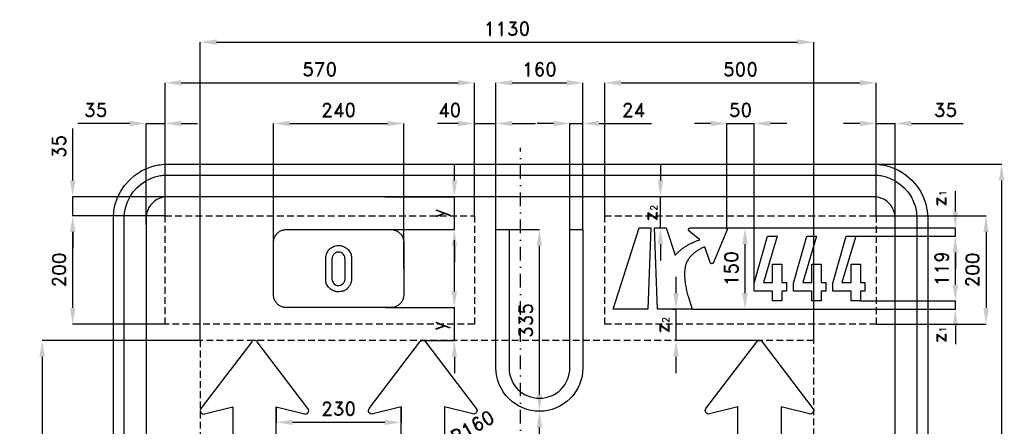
# Model space of a CAD drawing. Header units: millimetres. Extents: x -923 to 891, y -905 to 1016.
# Tile 3 of 3: x -923 to 891, y 267 to 1016. Entities that reach past the tile are written whole.
import ezdxf

# ---------------------------------------------------------------- set-up
doc = ezdxf.new("R2010")
doc.units = ezdxf.units.MM
doc.header["$LTSCALE"] = 5
doc.linetypes.add('ČERCHOVANÁX2', pattern=[2, 1, -0.5, 0, -0.5])
doc.linetypes.add('ČÁRKOVANÁX2', pattern=[1.5, 1, -0.5])
doc.layers.add('Kóty', color=2, linetype='Continuous')
doc.layers.add('Značka', color=7, linetype='Continuous')
doc.styles.get("Standard").update_dxf_attribs({"font": 'romand.shx', "height": 25})
doc.dimstyles.get("Standard").update_dxf_attribs({"dimtxt": 25, "dimasz": 30, "dimexe": 0.18, "dimexo": 0.0625, "dimgap": 12.5, "dimtad": 1, "dimdec": 0, "dimzin": 0, "dimdsep": 46, "dimtxsty": 'Standard', "dimcen": 0.09, "dimadec": 0, "dimazin": 0, "dimtfac": 1, "dimtdec": 0, "dimtofl": 0, "dimtmove": 0, "dimatfit": 3, "dimfxl": 1, "dimtolj": 1, "dimtzin": 0, "dimarcsym": 0})

# ---------------------------------------------------------------- blocks, each defined once
blk = doc.blocks.new('*D6')
at = {"layer": 'Defpoints', "color": 0, "transparency": 16777216}
for p in [(-450.2, 302.4), (-220.2, 302.4), (-220.2, 274.1)]:
    blk.add_point(p, dxfattribs=at)
at = {"layer": 'Kóty', "color": 0, "lineweight": -2, "transparency": 16777216}
for p, q in [((-450.2, 302.3), (-450.2, 273.9)), ((-220.2, 302.3), (-220.2, 273.9)), ((-420.2, 274.1), (-250.2, 274.1))]:
    blk.add_line(p, q, dxfattribs=at)
at = {"layer": 'Kóty', "color": 0, "transparency": 16777216}
for points in [[(-420.2, 279.1), (-420.2, 269.1), (-450.2, 274.1)], [(-250.2, 279.1), (-250.2, 269.1), (-220.2, 274.1)]]:
    blk.add_solid(points, dxfattribs=at)
at = {"layer": 'Kóty', "color": 0, "transparency": 16777216, "insert": (-335.2, 299.1), "char_height": 25, "attachment_point": 5}
blk.add_mtext('\\A1;230', dxfattribs=at)
blk = doc.blocks.new('*D16')
at = {"layer": 'Defpoints', "color": 0, "transparency": 16777216}
for p in [(-690, 825), (-655, 655), (-690, 638.1)]:
    blk.add_point(p, dxfattribs=at)
at = {"layer": 'Kóty', "color": 0, "lineweight": -2, "transparency": 16777216}
for p, q in [((-720, 825), (-815.5, 825)), ((-690, 638.2), (-690, 825.2)), ((-655, 655.1), (-655, 825.2)), ((-625, 825), (-595, 825))]:
    blk.add_line(p, q, dxfattribs=at)
at = {"layer": 'Kóty', "color": 0, "transparency": 16777216}
for points in [[(-720, 830), (-720, 820), (-690, 825)], [(-625, 830), (-625, 820), (-655, 825)]]:
    blk.add_solid(points, dxfattribs=at)
at = {"layer": 'Kóty', "color": 0, "transparency": 16777216, "insert": (-782.7, 850), "char_height": 25, "attachment_point": 5}
blk.add_mtext('\\A1;35', dxfattribs=at)
blk = doc.blocks.new('*D17')
at = {"layer": 'Defpoints', "color": 0, "transparency": 16777216}
for p in [(-85, 900), (-655, 655.0625), (-85, 655.0625)]:
    blk.add_point(p, dxfattribs=at)
at = {"layer": 'Kóty', "color": 0, "lineweight": -2, "transparency": 16777216}
for p, q in [((-655, 655.125), (-655, 900.18)), ((-625, 900), (-115, 900)), ((-85, 655.125), (-85, 900.18))]:
    blk.add_line(p, q, dxfattribs=at)
at = {"layer": 'Kóty', "color": 0, "transparency": 16777216}
for points in [[(-625, 905), (-625, 895), (-655, 900)], [(-115, 905), (-115, 895), (-85, 900)]]:
    blk.add_solid(points, dxfattribs=at)
at = {"layer": 'Kóty', "color": 0, "transparency": 16777216, "insert": (-370, 925), "char_height": 25, "attachment_point": 5}
blk.add_mtext('\\A1;570', dxfattribs=at)
blk = doc.blocks.new('*D18')
at = {"layer": 'Defpoints', "color": 0, "transparency": 16777216}
for p in [(-215.2, 825), (-455.2, 557.5), (-215.2, 557.5)]:
    blk.add_point(p, dxfattribs=at)
at = {"layer": 'Kóty', "color": 0, "lineweight": -2, "transparency": 16777216}
for p, q in [((-455.2, 557.6), (-455.2, 825.2)), ((-425.2, 825), (-245.2, 825)), ((-215.2, 557.6), (-215.2, 825.2))]:
    blk.add_line(p, q, dxfattribs=at)
at = {"layer": 'Kóty', "color": 0, "transparency": 16777216}
for points in [[(-425.2, 830), (-425.2, 820), (-455.2, 825)], [(-245.2, 830), (-245.2, 820), (-215.2, 825)]]:
    blk.add_solid(points, dxfattribs=at)
at = {"layer": 'Kóty', "color": 0, "transparency": 16777216, "insert": (-335.2, 850), "char_height": 25, "attachment_point": 5}
blk.add_mtext('\\A1;240', dxfattribs=at)
blk = doc.blocks.new('*D19')
at = {"layer": 'Defpoints', "color": 0, "transparency": 16777216}
for p in [(690, 825), (655, 655), (690, 637.8)]:
    blk.add_point(p, dxfattribs=at)
at = {"layer": 'Kóty', "color": 0, "lineweight": -2, "transparency": 16777216}
for p, q in [((625, 825), (595, 825)), ((655, 655.1), (655, 825.2)), ((690, 637.8), (690, 825.2)), ((720, 825), (815.5, 825))]:
    blk.add_line(p, q, dxfattribs=at)
at = {"layer": 'Kóty', "color": 0, "transparency": 16777216}
for points in [[(625, 830), (625, 820), (655, 825)], [(720, 830), (720, 820), (690, 825)]]:
    blk.add_solid(points, dxfattribs=at)
at = {"layer": 'Kóty', "color": 0, "transparency": 16777216, "insert": (782.7, 850), "char_height": 25, "attachment_point": 5}
blk.add_mtext('\\A1;35', dxfattribs=at)
blk = doc.blocks.new('*D20')
at = {"layer": 'Defpoints', "color": 0, "transparency": 16777216}
for p in [(655, 900), (155, 655), (655, 655)]:
    blk.add_point(p, dxfattribs=at)
at = {"layer": 'Kóty', "color": 0, "lineweight": -2, "transparency": 16777216}
for p, q in [((155, 655.0625), (155, 900.18)), ((185, 900), (625, 900)), ((655, 655.0625), (655, 900.18))]:
    blk.add_line(p, q, dxfattribs=at)
at = {"layer": 'Kóty', "color": 0, "transparency": 16777216}
for points in [[(185, 905), (185, 895), (155, 900)], [(625, 905), (625, 895), (655, 900)]]:
    blk.add_solid(points, dxfattribs=at)
at = {"layer": 'Kóty', "color": 0, "transparency": 16777216, "insert": (405, 925), "char_height": 25, "attachment_point": 5}
blk.add_mtext('\\A1;500', dxfattribs=at)
blk = doc.blocks.new('*D21')
at = {"layer": 'Defpoints', "color": 0, "transparency": 16777216}
for p in [(617.3, 617), (800.8, 617), (626, 498)]:
    blk.add_point(p, dxfattribs=at)
at = {"layer": 'Kóty', "color": 0, "lineweight": -2, "transparency": 16777216}
for p, q in [((617.4, 617), (801, 617)), ((800.8, 528), (800.8, 587)), ((626, 498), (801, 498))]:
    blk.add_line(p, q, dxfattribs=at)
at = {"layer": 'Kóty', "color": 0, "transparency": 16777216}
for points in [[(795.8, 587), (805.8, 587), (800.8, 617)], [(795.8, 528), (805.8, 528), (800.8, 498)]]:
    blk.add_solid(points, dxfattribs=at)
at = {"layer": 'Kóty', "color": 0, "transparency": 16777216, "insert": (775.8, 557.5), "char_height": 25, "attachment_point": 5, "rotation": 90}
blk.add_mtext('\\A1;119', dxfattribs=at)
blk = doc.blocks.new('*D22')
at = {"layer": 'Defpoints', "color": 0, "transparency": 16777216}
for p in [(655, 655), (655, 455), (857.4, 455)]:
    blk.add_point(p, dxfattribs=at)
at = {"layer": 'Kóty', "color": 0, "lineweight": -2, "transparency": 16777216}
for p, q in [((655.1, 655), (857.6, 655)), ((857.4, 625), (857.4, 485)), ((655.1, 455), (857.6, 455))]:
    blk.add_line(p, q, dxfattribs=at)
at = {"layer": 'Kóty', "color": 0, "transparency": 16777216}
for points in [[(852.4, 625), (862.4, 625), (857.4, 655)], [(852.4, 485), (862.4, 485), (857.4, 455)]]:
    blk.add_solid(points, dxfattribs=at)
at = {"layer": 'Kóty', "color": 0, "transparency": 16777216, "insert": (832.4, 555), "char_height": 25, "attachment_point": 5, "rotation": 90}
blk.add_mtext('\\A1;200', dxfattribs=at)
blk = doc.blocks.new('*D24')
at = {"layer": 'Defpoints', "color": 0, "transparency": 16777216}
for p in [(-825, 690), (-637, 690), (-655, 655)]:
    blk.add_point(p, dxfattribs=at)
at = {"layer": 'Kóty', "color": 0, "lineweight": -2, "transparency": 16777216}
for p, q in [((-825, 720), (-825, 815.5)), ((-637.1, 690), (-825.2, 690)), ((-655.1, 655), (-825.2, 655)), ((-825, 625), (-825, 595))]:
    blk.add_line(p, q, dxfattribs=at)
at = {"layer": 'Kóty', "color": 0, "transparency": 16777216}
for points in [[(-830, 720), (-820, 720), (-825, 690)], [(-830, 625), (-820, 625), (-825, 655)]]:
    blk.add_solid(points, dxfattribs=at)
at = {"layer": 'Kóty', "color": 0, "transparency": 16777216, "insert": (-850, 782.7), "char_height": 25, "attachment_point": 5, "rotation": 90}
blk.add_mtext('\\A1;35', dxfattribs=at)
blk = doc.blocks.new('*D25')
at = {"layer": 'Defpoints', "color": 0, "transparency": 16777216}
for p in [(-825, 655), (-655, 655), (-655, 455)]:
    blk.add_point(p, dxfattribs=at)
at = {"layer": 'Kóty', "color": 0, "lineweight": -2, "transparency": 16777216}
for p, q in [((-655.0625, 655), (-825.18, 655)), ((-825, 485), (-825, 625)), ((-655.0625, 455), (-825.18, 455))]:
    blk.add_line(p, q, dxfattribs=at)
at = {"layer": 'Kóty', "color": 0, "transparency": 16777216}
for points in [[(-830, 625), (-820, 625), (-825, 655)], [(-830, 485), (-820, 485), (-825, 455)]]:
    blk.add_solid(points, dxfattribs=at)
at = {"layer": 'Kóty', "color": 0, "transparency": 16777216, "insert": (-850, 555), "char_height": 25, "attachment_point": 5, "rotation": 90}
blk.add_mtext('\\A1;200', dxfattribs=at)
blk = doc.blocks.new('*D26')
at = {"layer": 'Defpoints', "color": 0, "transparency": 16777216}
for p in [(-590.1, 425), (-881.3, -425), (-590.1, -425)]:
    blk.add_point(p, dxfattribs=at)
at = {"layer": 'Kóty', "color": 0, "lineweight": -2, "transparency": 16777216}
for p, q in [((-590.1, 425), (-881.4, 425)), ((-881.3, 395), (-881.3, -395)), ((-590.1, -425), (-881.4, -425))]:
    blk.add_line(p, q, dxfattribs=at)
at = {"layer": 'Kóty', "color": 0, "transparency": 16777216}
for points in [[(-886.3, 395), (-876.3, 395), (-881.3, 425)], [(-886.3, -395), (-876.3, -395), (-881.3, -425)]]:
    blk.add_solid(points, dxfattribs=at)
at = {"layer": 'Kóty', "color": 0, "transparency": 16777216, "insert": (-906.3, 0), "char_height": 25, "attachment_point": 5, "rotation": 90}
blk.add_mtext('\\A1;850', dxfattribs=at)
blk = doc.blocks.new('*D31')
at = {"layer": 'Defpoints', "color": 0, "transparency": 16777216}
for p in [(-21.3, 629.5), (34.7, 629.5), (34.7, 294.5)]:
    blk.add_point(p, dxfattribs=at)
at = {"layer": 'Kóty', "color": 0, "lineweight": -2, "transparency": 16777216}
for p, q in [((-21.2, 629.5), (34.9, 629.5)), ((34.7, 324.5), (34.7, 599.5)), ((34.7, 294.5), (34.5, 294.5))]:
    blk.add_line(p, q, dxfattribs=at)
at = {"layer": 'Kóty', "color": 0, "transparency": 16777216}
for points in [[(29.7, 599.5), (39.7, 599.5), (34.7, 629.5)], [(29.7, 324.5), (39.7, 324.5), (34.7, 294.5)]]:
    blk.add_solid(points, dxfattribs=at)
at = {"layer": 'Kóty', "color": 0, "transparency": 16777216, "insert": (9.7, 462), "char_height": 25, "attachment_point": 5, "rotation": 90}
blk.add_mtext('\\A1;335', dxfattribs=at)
blk = doc.blocks.new('*D32')
at = {"layer": 'Defpoints', "color": 0, "transparency": 16777216}
for p in [(114.7, 900), (-45.3, 629.5), (114.7, 629.5)]:
    blk.add_point(p, dxfattribs=at)
at = {"layer": 'Kóty', "color": 0, "lineweight": -2, "transparency": 16777216}
for p, q in [((-45.3, 629.6), (-45.3, 900.2)), ((-15.3, 900), (84.7, 900)), ((114.7, 629.6), (114.7, 900.2))]:
    blk.add_line(p, q, dxfattribs=at)
at = {"layer": 'Kóty', "color": 0, "transparency": 16777216}
for points in [[(-15.3, 905), (-15.3, 895), (-45.3, 900)], [(84.7, 905), (84.7, 895), (114.7, 900)]]:
    blk.add_solid(points, dxfattribs=at)
at = {"layer": 'Kóty', "color": 0, "transparency": 16777216, "insert": (34.7, 925), "char_height": 25, "attachment_point": 5}
blk.add_mtext('\\A1;160', dxfattribs=at)
blk = doc.blocks.new('*D33')
at = {"layer": 'Defpoints', "color": 0, "transparency": 16777216}
for p in [(114.7, 825), (90.7, 629.5), (114.7, 629.5)]:
    blk.add_point(p, dxfattribs=at)
at = {"layer": 'Kóty', "color": 0, "lineweight": -2, "transparency": 16777216}
for p, q in [((60.7, 825), (30.7, 825)), ((90.7, 629.6), (90.7, 825.2)), ((114.7, 629.6), (114.7, 825.2)), ((144.7, 825), (241.4, 825))]:
    blk.add_line(p, q, dxfattribs=at)
at = {"layer": 'Kóty', "color": 0, "transparency": 16777216}
for points in [[(60.7, 830), (60.7, 820), (90.7, 825)], [(144.7, 830), (144.7, 820), (114.7, 825)]]:
    blk.add_solid(points, dxfattribs=at)
at = {"layer": 'Kóty', "color": 0, "transparency": 16777216, "insert": (208, 850), "char_height": 25, "attachment_point": 5}
blk.add_mtext('\\A1;24', dxfattribs=at)
blk = doc.blocks.new('*D35')
at = {"layer": 'Defpoints', "color": 0, "transparency": 16777216}
for p in [(603, 750), (603, -750), (886, -750)]:
    blk.add_point(p, dxfattribs=at)
at = {"layer": 'Kóty', "color": 0, "lineweight": -2, "transparency": 16777216}
for p, q in [((603, 750), (886.2, 750)), ((886, 720), (886, -720)), ((603, -750), (886.2, -750))]:
    blk.add_line(p, q, dxfattribs=at)
at = {"layer": 'Kóty', "color": 0, "transparency": 16777216}
for points in [[(881, 720), (891, 720), (886, 750)], [(881, -720), (891, -720), (886, -750)]]:
    blk.add_solid(points, dxfattribs=at)
at = {"layer": 'Kóty', "color": 0, "transparency": 16777216, "insert": (861, 0), "char_height": 25, "attachment_point": 5, "rotation": 90}
blk.add_mtext('\\A1;1500', dxfattribs=at)
blk = doc.blocks.new('*D38')
at = {"layer": 'Defpoints', "color": 0, "transparency": 16777216}
for p in [(540, 975), (-590.1, 425), (540, 425)]:
    blk.add_point(p, dxfattribs=at)
at = {"layer": 'Kóty', "color": 0, "lineweight": -2, "transparency": 16777216}
for p, q in [((-590.1, 425.1), (-590.1, 975.2)), ((-560.1, 975), (510, 975)), ((540, 425.1), (540, 975.2))]:
    blk.add_line(p, q, dxfattribs=at)
at = {"layer": 'Kóty', "color": 0, "transparency": 16777216}
for points in [[(-560.1, 980), (-560.1, 970), (-590.1, 975)], [(510, 980), (510, 970), (540, 975)]]:
    blk.add_solid(points, dxfattribs=at)
at = {"layer": 'Kóty', "color": 0, "transparency": 16777216, "insert": (-25.1, 1000), "char_height": 25, "attachment_point": 5}
blk.add_mtext('\\A1;1130', dxfattribs=at)
blk = doc.blocks.new('*D39')
at = {"layer": 'Defpoints', "color": 0, "transparency": 16777216}
for p in [(369.2, 632.5), (413.4, 632.5), (316.3, 482.5)]:
    blk.add_point(p, dxfattribs=at)
at = {"layer": 'Kóty', "color": 0, "lineweight": -2, "transparency": 16777216}
for p, q in [((369.3, 632.5), (413.6, 632.5)), ((413.4, 512.5), (413.4, 602.5)), ((316.4, 482.5), (413.6, 482.5))]:
    blk.add_line(p, q, dxfattribs=at)
at = {"layer": 'Kóty', "color": 0, "transparency": 16777216}
for points in [[(408.4, 602.5), (418.4, 602.5), (413.4, 632.5)], [(408.4, 512.5), (418.4, 512.5), (413.4, 482.5)]]:
    blk.add_solid(points, dxfattribs=at)
at = {"layer": 'Kóty', "color": 0, "transparency": 16777216, "insert": (388.4, 557.5), "char_height": 25, "attachment_point": 5, "rotation": 90}
blk.add_mtext('\\A1;150', dxfattribs=at)
blk = doc.blocks.new('*D40')
at = {"layer": 'Defpoints', "color": 0, "transparency": 16777216}
for p in [(34.7, 374.5), (34.7, 294.5)]:
    blk.add_point(p, dxfattribs=at)
at = {"layer": 'Kóty', "color": 0, "lineweight": -2, "transparency": 16777216}
for p, q in [((34.6, 374.5), (34.8, 374.5)), ((34.7, 374.4), (34.7, 374.6)), ((34.7, 146.4), (34.7, 264.5))]:
    blk.add_line(p, q, dxfattribs=at)
at = {"layer": 'Kóty', "color": 0, "transparency": 16777216}
blk.add_solid([(29.7, 264.5), (39.7, 264.5), (34.7, 294.5)], dxfattribs=at)
at = {"layer": 'Kóty', "color": 0, "transparency": 16777216, "insert": (9.7, 190.5), "char_height": 25, "attachment_point": 5, "rotation": 90}
blk.add_mtext('\\A1;R80', dxfattribs=at)

msp = doc.modelspace()

# ---------------------------------------------------------------- linework, layer by layer
at = {"layer": 'Kóty'}
for p, q in [((-115, 825), (-153.2, 825)), ((-85, 655.2), (-85, 825.2)), ((-45.3, 629.6), (-45.3, 825.2)), ((-15.3, 825), (27.4, 825)), ((350.1, 825), (320.1, 825)), ((380.1, 630.3), (380.1, 825.2)), ((430.3, 518.5), (430.3, 825.2)), ((490.3, 825), (460.3, 825)), ((-122, 720), (-122, 750)), ((257.6, 750), (257.6, 720)), ((-249.8, 690), (-121.8, 690)), ((257.6, 690), (257.7, 690)), ((800.8, 662.5), (800.8, 700.4)), ((-249.8, 629.5), (-121.8, 629.5)), ((257.6, 632.5), (257.7, 632.5)), ((403.7, 632.5), (801, 632.5)), ((617.4, 617), (801, 617)), ((-122, 515.5), (-122, 609.8)), ((-122, 599.5), (-122, 569.5)), ((257.6, 602.5), (257.6, 572.5)), ((800.8, 587), (800.8, 557)), ((800.8, 528), (800.8, 558)), ((286.4, 512.5), (286.4, 542.5)), ((626.1, 498), (801, 498)), ((-248.5, 485.5), (-121.8, 485.5)), ((279.9, 482.5), (286.6, 482.5)), ((316.4, 482.5), (801, 482.5)), ((800.8, 452.5), (800.8, 418.1)), ((-180.2, 425), (-121.8, 425)), ((439.9, 425), (286.2, 425)), ((-122, 395), (-122, 365)), ((286.4, 365), (286.4, 395))]:
    msp.add_line(p, q, dxfattribs=at)
for points in [[(-690, 825), (-655, 825)], [(-85, 825), (-45.3, 825)], [(90.7, 825), (114.7, 825)], [(380.1, 825), (430.3, 825)], [(655, 825), (690, 825)], [(-825, 655), (-825, 690)], [(-122, 629.5), (-122, 690)], [(257.6, 632.5), (257.6, 690)], [(800.8, 617), (800.8, 632.5)], [(800.8, 482.5), (800.8, 498)], [(-122, 425), (-122, 485.5)], [(286.4, 425), (286.4, 482.5)]]:
    msp.add_lwpolyline(points, dxfattribs=at)
for points in [[(-115, 830), (-115, 820), (-85, 825)], [(-15.3, 830), (-15.3, 820), (-45.3, 825)], [(350.1, 830), (350.1, 820), (380.1, 825)], [(460.3, 830), (460.3, 820), (430.3, 825)], [(-127, 720), (-117, 720), (-122, 690)], [(252.6, 720), (262.6, 720), (257.6, 690)], [(795.8, 662.5), (805.8, 662.5), (800.8, 632.5)], [(-127, 599.5), (-117, 599.5), (-122, 629.5)], [(252.6, 602.5), (262.6, 602.5), (257.6, 632.5)], [(795.8, 587), (805.8, 587), (800.8, 617)], [(795.8, 528), (805.8, 528), (800.8, 498)], [(-127, 515.5), (-117, 515.5), (-122, 485.5)], [(281.4, 512.5), (291.4, 512.5), (286.4, 482.5)], [(795.8, 452.5), (805.8, 452.5), (800.8, 482.5)], [(-127, 395), (-117, 395), (-122, 425)], [(281.4, 395), (291.4, 395), (286.4, 425)]]:
    msp.add_solid(points, dxfattribs=at)
at = {"layer": 'Značka', "color": 6, "linetype": 'ČERCHOVANÁX2', "ltscale": 5}
msp.add_lwpolyline([(0, -780), (0, 780)], dxfattribs=at)
at = {"layer": 'Značka', "color": 5}
for points in [[(-750, -650), (-750, 650), (-750, 650.4), (-750, 650.8), (-749.1, 663.7), (-746.5, 676.4), (-742.3, 688.7), (-736.5, 700.2), (-729.3, 711), (-720.7, 720.7), (-711, 729.3), (-700.2, 736.5, -0.034051), (-688.6, 742.3, -0.03338), (-676.4, 746.5, -0.034137), (-663.7, 749.1, -0.036748), (-650.8, 750), (-650.4, 750), (-650, 750), (650, 750), (650.4, 750), (650.8, 750, -0.032178), (663.7, 749.1, -0.035432), (676.4, 746.5, -0.036261), (688.7, 742.3, -0.034399), (700.2, 736.5), (711, 729.3), (720.7, 720.7), (729.3, 711), (736.5, 700.2), (742.3, 688.7), (746.5, 676.4), (749.1, 663.7), (750, 650.8), (750, 650.4), (750, 650), (750, -650)], [(-730, -650), (-730, 650), (-730, 650.3), (-730, 650.6), (-729.3, 661), (-727.2, 671.1), (-723.9, 680.9), (-719.2, 690.2), (-713.4, 698.8), (-706.6, 706.6), (-698.8, 713.4), (-690.2, 719.2), (-680.9, 723.8, -0.033397), (-671.1, 727.2, -0.034162), (-661, 729.3, -0.036746), (-650.6, 730), (-650.3, 730), (-650, 730), (650, 730), (650.3, 730), (650.6, 730, -0.032185), (661, 729.3, -0.035458), (671.1, 727.2, -0.036271), (680.9, 723.8), (690.2, 719.2), (698.8, 713.4), (706.6, 706.6), (713.4, 698.8), (719.2, 690.2), (723.8, 680.9), (727.2, 671.1), (729.3, 661), (730, 650.6), (730, 650.3), (730, 650), (730, -650)], [(690, -650), (690, 650), (690, 650.2), (690, 650.3), (689.6, 655.5), (688.6, 660.5), (686.9, 665.5), (684.6, 670.1), (681.7, 674.4), (678.3, 678.3), (674.4, 681.7), (670.1, 684.6), (665.5, 686.9), (660.6, 688.6), (655.5, 689.7, 0.036731), (650.3, 690), (650.2, 690), (650, 690), (-650, 690), (-650.2, 690), (-650.3, 690, 0.032172), (-655.5, 689.6, 0.035404), (-660.5, 688.6), (-665.5, 686.9), (-670.1, 684.6), (-674.4, 681.7), (-678.3, 678.3), (-681.7, 674.4), (-684.6, 670.1), (-686.9, 665.5), (-688.6, 660.5), (-689.6, 655.5), (-690, 650.3), (-690, 650.2), (-690, 650), (-690, -650)], [(-431.2, 485.5), (-431.3, 485.5), (-431.4, 485.5, -0.03218), (-434.5, 485.7, -0.035443), (-437.5, 486.4, -0.036267), (-440.4, 487.3, -0.034421), (-443.2, 488.7, -0.033721), (-445.8, 490.5, -0.034085), (-448.1, 492.5, -0.034209), (-450.2, 494.9, -0.034229), (-451.9, 497.4, -0.034044), (-453.3, 500.2, -0.033412), (-454.3, 503.2, -0.034127), (-455, 506.2, -0.036745), (-455.2, 509.3), (-455.2, 509.4), (-455.2, 509.5), (-455.2, 605.5), (-455.2, 605.6), (-455.2, 605.7, -0.03218), (-455, 608.8, -0.035443), (-454.3, 611.8, -0.036267), (-453.3, 614.8, -0.034421), (-451.9, 617.6, -0.033721), (-450.2, 620.1, -0.034085), (-448.1, 622.5, -0.034209), (-445.8, 624.5, -0.034229), (-443.2, 626.3, -0.034044), (-440.4, 627.6, -0.033412), (-437.5, 628.6, -0.034127), (-434.5, 629.3, -0.036745), (-431.4, 629.5), (-431.3, 629.5), (-431.2, 629.5), (-239.2, 629.5), (-239.1, 629.5), (-239, 629.5, -0.03218), (-235.9, 629.3, -0.035443), (-232.8, 628.6, -0.036267), (-229.9, 627.7, -0.034421), (-227.1, 626.3, -0.033721), (-224.5, 624.5, -0.034085), (-222.2, 622.5, -0.034209), (-220.1, 620.1, -0.034229), (-218.4, 617.6, -0.034044), (-217, 614.8, -0.033412), (-216, 611.8, -0.034127), (-215.4, 608.8, -0.036745), (-215.2, 605.7), (-215.2, 605.6), (-215.2, 605.5), (-215.2, 509.5), (-215.2, 509.4), (-215.2, 509.3, -0.03218), (-215.4, 506.2, -0.035443), (-216, 503.2, -0.036267), (-217, 500.2, -0.034421), (-218.4, 497.4, -0.033721), (-220.1, 494.9, -0.034085), (-222.2, 492.5, -0.034209), (-224.5, 490.5, -0.034229), (-227.1, 488.7, -0.034044), (-229.9, 487.4, -0.033412), (-232.8, 486.4, -0.034127), (-235.9, 485.7, -0.036745), (-239, 485.5), (-239.1, 485.5), (-239.2, 485.5), (-431.2, 485.5)], [(-431.2, 485.5), (-431.3, 485.5), (-431.4, 485.5, -0.03218), (-434.5, 485.7, -0.035443), (-437.5, 486.4, -0.036267), (-440.4, 487.3, -0.034421), (-443.2, 488.7, -0.033721), (-445.8, 490.5, -0.034085), (-448.1, 492.5, -0.034209), (-450.2, 494.9, -0.034229), (-451.9, 497.4, -0.034044), (-453.3, 500.2, -0.033412), (-454.3, 503.2, -0.034127), (-455, 506.2, -0.036745), (-455.2, 509.3), (-455.2, 509.4), (-455.2, 509.5), (-455.2, 605.5), (-455.2, 605.6), (-455.2, 605.7, -0.03218), (-455, 608.8, -0.035443), (-454.3, 611.8, -0.036267), (-453.3, 614.8, -0.034421), (-451.9, 617.6, -0.033721), (-450.2, 620.1, -0.034085), (-448.1, 622.5, -0.034209), (-445.8, 624.5, -0.034229), (-443.2, 626.3, -0.034044), (-440.4, 627.6, -0.033412), (-437.5, 628.6, -0.034127), (-434.5, 629.3, -0.036745), (-431.4, 629.5), (-431.3, 629.5), (-431.2, 629.5), (-239.2, 629.5), (-239.1, 629.5), (-239, 629.5, -0.03218), (-235.9, 629.3, -0.035443), (-232.8, 628.6, -0.036267), (-229.9, 627.7, -0.034421), (-227.1, 626.3, -0.033721), (-224.5, 624.5, -0.034085), (-222.2, 622.5, -0.034209), (-220.1, 620.1, -0.034229), (-218.4, 617.6, -0.034044), (-217, 614.8, -0.033412), (-216, 611.8, -0.034127), (-215.4, 608.8, -0.036745), (-215.2, 605.7), (-215.2, 605.6), (-215.2, 605.5), (-215.2, 509.5), (-215.2, 509.4), (-215.2, 509.3, -0.03218), (-215.4, 506.2, -0.035443), (-216, 503.2, -0.036267), (-217, 500.2, -0.034421), (-218.4, 497.4, -0.033721), (-220.1, 494.9, -0.034085), (-222.2, 492.5, -0.034209), (-224.5, 490.5, -0.034229), (-227.1, 488.7, -0.034044), (-229.9, 487.4, -0.033412), (-232.8, 486.4, -0.034127), (-235.9, 485.7, -0.036745), (-239, 485.5), (-239.1, 485.5), (-239.2, 485.5), (-431.2, 485.5)], [(252.3, 482.5), (246.8, 632.5), (268.3, 632.5), (284.5, 582, -0.00052), (285, 582.6, -0.00156), (285.6, 583.2, -0.014816), (289.6, 587.2, -0.015522), (293.9, 591, -0.014803), (298.1, 594.4, -0.014248), (302.5, 597.5, -0.014107), (307.1, 600.4, -0.014422), (311.8, 603, -0.011451), (315.7, 605, -0.01096), (319.6, 606.7, -0.012106), (323.9, 608.4, -0.013496), (328.3, 609.9, -0.001887), (329.1, 610.1), (329.9, 610.4), (310.6, 626.6), (310.5, 626.6), (310.5, 626.6, -0.01999), (310.3, 626.9, -0.024538), (310.1, 627.1, -0.024319), (309.9, 627.3, -0.022432), (309.8, 627.6, -0.021674), (309.7, 627.8, -0.022023), (309.6, 628.1, -0.017952), (309.5, 628.3, -0.018176), (309.5, 628.5, -0.019295), (309.4, 628.8, -0.018881), (309.4, 629), (309.4, 629.1), (309.4, 629.1), (309.4, 629.2), (309.4, 629.3, -0.014716), (309.4, 629.5, -0.012851), (309.4, 629.6, -0.029699), (309.5, 630, -0.031453), (309.7, 630.4, -0.041621), (309.9, 630.9, -0.041085), (310.2, 631.3, -0.040527), (310.6, 631.7, -0.04046), (311, 632, -0.032598), (311.3, 632.2, -0.031704), (311.7, 632.3, -0.036133), (312.2, 632.4, -0.041044), (312.6, 632.5), (312.7, 632.5), (312.8, 632.5), (376.9, 632.5), (377, 632.5), (377.1, 632.5, -0.044672), (377.7, 632.4, -0.045657), (378.2, 632.3, -0.042295), (378.7, 632, -0.040554), (379.1, 631.7, -0.039807), (379.5, 631.4, -0.040888), (379.8, 630.9, -0.033174), (380, 630.6, -0.031882), (380.1, 630.2, -0.041625), (380.3, 629.7, -0.045519), (380.3, 629.1), (380.3, 629), (380.3, 628.8), (380.3, 628.7), (380.3, 628.5), (380.2, 628.4), (380.2, 628.3), (380.2, 628.2), (380.1, 628.1), (380.1, 628, -0.014583), (380.1, 627.8), (380.1, 627.8), (380, 627.8), (355.2, 568.7), (355.2, 568.6), (355.2, 568.6, -0.033485), (355, 568.2, -0.034239), (354.7, 567.9, -0.031827), (354.4, 567.6, -0.03043), (354.2, 567.3, -0.029929), (353.8, 567.1, -0.030597), (353.5, 566.9, -0.024866), (353.2, 566.8, -0.024553), (352.9, 566.7, -0.026414), (352.5, 566.6, -0.026849), (352.2, 566.6), (352.1, 566.6), (352.1, 566.6), (352, 566.6), (352, 566.6), (351.8, 566.6), (351.7, 566.6, -0.024469), (351.4, 566.7, -0.025068), (351.1, 566.8, -0.033046), (350.7, 566.9, -0.032638), (350.3, 567.1, -0.032476), (350, 567.3, -0.032798), (349.7, 567.6, -0.026052), (349.5, 567.9, -0.024846), (349.3, 568.1, -0.028123), (349.1, 568.5, -0.032298), (348.9, 568.8), (348.9, 568.8), (348.9, 568.9), (339.3, 597.4), (338.5, 597.1, 0.002386), (337.7, 596.8, 0.022516), (332, 594.3, 0.024405), (326.7, 591.3, 0.023307), (322, 588.2, 0.023929), (317.7, 584.7, 0.024394), (314, 581, 0.027814), (310.6, 577, 0.02282), (308.4, 573.8, 0.023861), (306.4, 570.4, 0.027919), (304.8, 566.7, 0.03533), (303.7, 562.9, 0.005067), (303.5, 562.3), (303.4, 561.6), (303.3, 561.1), (303.2, 560.4), (303, 559.7, 0.020217), (302.4, 554.6, 0.017004), (302.1, 549.4, 0.015133), (302.1, 544, 0.012804), (302.3, 538.6, 0.012178), (302.9, 532.7, 0.011444), (303.8, 526.9, 0.008893), (304.7, 522.1, 0.008026), (305.7, 517.3, 0.008851), (307, 512, 0.009902), (308.5, 506.8), (308.8, 505.9), (309.1, 505), (316.3, 482.5), (252.3, 482.5)], [(-359, 575.2), (-359, 575.9, -0.005947), (-359, 576.7, -0.049019), (-358.4, 581.3, -0.049992), (-357, 585.7, -0.079537), (-353.1, 592, -0.089087), (-347.5, 596.7, -0.059796), (-343.1, 598.8, -0.052018), (-338.4, 599.8, -0.062017), (-332.3, 599.8, -0.0645), (-326.4, 598.2, -0.055438), (-321.8, 596, -0.055485), (-317.9, 592.7, -0.051112), (-315, 589.2, -0.054897), (-312.9, 585.2, -0.045234), (-311.8, 581.8, -0.045981), (-311.3, 578.2, -0.0123), (-311.3, 576.9, -0.004103), (-311.3, 575.7), (-311.3, 539.1), (-311.3, 538.3, -0.006906), (-311.3, 537.6, -0.051777), (-311.9, 533.2, -0.049693), (-313.4, 529, -0.066796), (-316.5, 523.8, -0.065906), (-320.9, 519.5, -0.061099), (-325.6, 516.6, -0.064143), (-330.9, 515, -0.069662), (-337, 514.7, -0.067451), (-342.9, 516, -0.056809), (-347.7, 518.3, -0.049588), (-352, 521.5, -0.048055), (-355.2, 525, -0.06588), (-357.5, 529, -0.054767), (-358.6, 532.7, -0.042362), (-359, 536.6, -0.009254), (-359, 537.8, -0.003103), (-359, 539.1), (-359, 575.2)], [(-347.5, 575.2), (-347.5, 539.1), (-347.5, 538.6, 0.009635), (-347.5, 538.1, 0.07387), (-346.9, 535, 0.059521), (-345.5, 532, 0.070725), (-343.1, 529.1, 0.09458), (-339.9, 527, 0.108402), (-335.7, 526.2, 0.087553), (-331.4, 527, 0.078159), (-328, 528.8, 0.088168), (-325.4, 531.5, 0.061769), (-324.2, 533.8, 0.061186), (-323.5, 536.3, 0.025182), (-323.4, 537.7, 0.008386), (-323.4, 539.1), (-323.4, 575.2, 0.005497), (-323.5, 576.4, 0.016502), (-323.6, 577.5, 0.058317), (-324.4, 580.5, 0.064725), (-325.9, 583.2, 0.088091), (-328.7, 586.1, 0.09789), (-332.4, 587.7, 0.099844), (-336.5, 588, 0.088272), (-340.4, 586.7, 0.074159), (-343.3, 584.7, 0.075675), (-345.5, 582, 0.052597), (-346.6, 579.8, 0.046075), (-347.2, 577.3, 0.014324), (-347.3, 576.3, 0.004786), (-347.5, 575.2)], [(-220.2, 252.5), (-220.2, 302.4), (-272.1, 289.5, -0.707858), (-278.8, 299.6), (-185.3, 422.5, -0.495587), (-175.1, 422.5), (-81.6, 299.6, -0.707858), (-88.2, 289.5), (-140.2, 302.4), (-140.2, 252.5, 0.267949)], [(400, 219.3), (400, 302.4), (348, 289.5, -0.707858), (341.4, 299.6), (434.9, 422.5, -0.495587), (445.1, 422.5), (538.6, 299.6, -0.707858), (532, 289.5), (480, 302.4), (480, 219.3, -0.087489)]]:
    msp.add_lwpolyline(points, format="xyb", dxfattribs=at)
at = {"layer": 'Značka', "color": 6, "linetype": 'ČÁRKOVANÁX2', "ltscale": 2.5}
for points in [[(-655, 455), (-655, 655), (-85, 655), (-85, 455), (-655, 455)], [(155, 455), (155, 655), (655, 655), (655, 455), (155, 455)]]:
    msp.add_lwpolyline(points, dxfattribs=at)
at = {"layer": 'Značka', "color": 5}
for points in [[(90.7, 629.5), (114.7, 629.5), (114.7, 374.5, -0.414214), (34.7, 294.5), (34.7, 294.5, -0.414214), (-45.3, 374.5), (-45.3, 629.5), (-21.3, 629.5), (-21.3, 402.5), (-21.3, 374.5, 0.414214), (34.7, 318.5, 0.414214), (90.7, 374.5), (90.7, 402.5)], [(-402.1, 77.5, -0.261866), (-450.2, 162.9), (-450.2, 302.4), (-398.2, 289.5, 0.707858), (-391.6, 299.6), (-485.1, 422.5, 0.495587), (-495.3, 422.5), (-588.8, 299.6, 0.707858), (-582.1, 289.5), (-530.2, 302.4), (-530.2, 162.9, 0.255053), (-447.6, 11.6, -0.032963), (-435.5, 35, -0.034334), (-420, 57.7, -0.033308)]]:
    msp.add_lwpolyline(points, format="xyb", close=True, dxfattribs=at)
for points in [[(234.3, 482.5), (170.3, 482.5), (218.3, 632.5), (239.8, 632.5), (234.3, 482.5)], [(464.3, 498), (464.3, 516), (430.3, 516), (430.3, 530.9), (454.9, 617), (472.7, 617), (447.3, 532), (464.3, 532), (464.3, 565.9), (481.3, 565.9), (481.3, 532), (489.7, 532), (489.7, 516), (481.3, 516), (481.3, 498), (464.3, 498)], [(536.6, 498), (536.6, 516), (502.6, 516), (502.6, 530.9), (527.2, 617), (545, 617), (519.7, 532), (536.6, 532), (536.6, 565.9), (553.6, 565.9), (553.6, 532), (562.1, 532), (562.1, 516), (553.6, 516), (553.6, 498), (536.6, 498)], [(608.9, 498), (608.9, 516), (575, 516), (575, 530.9), (599.6, 617), (617.3, 617), (592, 532), (608.9, 532), (608.9, 565.9), (626, 565.9), (626, 532), (634.4, 532), (634.4, 516), (626, 516), (626, 498), (608.9, 498)]]:
    msp.add_lwpolyline(points, dxfattribs=at)
at = {"layer": 'Značka', "color": 6, "linetype": 'ČÁRKOVANÁX2', "ltscale": 2.5}
msp.add_lwpolyline([(-590.1, -425), (539.9, -425), (539.9, 425), (-590.1, 425)], close=True, dxfattribs=at)

# ---------------------------------------------------------------- texts
at = {"layer": 'Kóty', "char_height": 25, "attachment_point": 5}
for s, insert in [('\\A1;40', (-130.7, 850)), ('\\A1;50', (405, 850))]:
    msp.add_mtext(s, dxfattribs=dict(at, insert=insert))
at = {"layer": 'Kóty', "char_height": 25, "attachment_point": 5, "rotation": 90}
for s, insert, width in [('z{\\H0.5x;1}', (771.6, 686.9), 67.128), ('z{\\H0.5x;2}', (239.1, 660), 21.626), ('z{\\H0.5x;2}', (261.4, 453.2), 21.626)]:
    msp.add_mtext(s, dxfattribs=dict(at, insert=insert, width=width))
at = {"layer": 'Kóty', "char_height": 25, "attachment_point": 5}
for s, insert, rotation in [('\\A1;y', (-147, 659.7), 90), ('\\A1;y', (-147, 452.3), 90), ('z{\\H0.5x;1}', (771.6, 435.7), 90), ('\\A1;R160', (-88.6, 265.7), 30)]:
    msp.add_mtext(s, dxfattribs=dict(at, insert=insert, rotation=rotation))

# ---------------------------------------------------------------- dimensions: what is measured, and where the dimension line sits
at = {"layer": 'Kóty'}
for base, p1, p2, picture, middle in [((540, 975), (-590.1, 425), (540, 425), '*D38', (-25.1, 1000)), ((-85, 900), (-655, 655.1), (-85, 655.1), '*D17', (-370, 925)), ((114.7, 900), (-45.3, 629.5), (114.7, 629.5), '*D32', (34.7, 925)), ((655, 900), (155, 655), (655, 655), '*D20', (405, 925)), ((-690, 825), (-655, 655), (-690, 638.1), '*D16', (-782.7, 850)), ((-215.2, 825), (-455.2, 557.5), (-215.2, 557.5), '*D18', (-335.2, 850)), ((114.7, 825), (90.7, 629.5), (114.7, 629.5), '*D33', (208, 850)), ((690, 825), (655, 655), (690, 637.8), '*D19', (782.7, 850)), ((-220.2, 274.1), (-450.2, 302.4), (-220.2, 302.4), '*D6', (-335.2, 299.1))]:
    dim = msp.add_linear_dim(base=base, p1=p1, p2=p2, dimstyle='Standard', dxfattribs=at)
    dim.commit()
    dim.dimension.update_dxf_attribs({"geometry": picture, "text_midpoint": middle})
for base, p1, p2, picture, middle in [((-825, 690), (-655, 655), (-637, 690), '*D24', (-850, 782.7)), ((886, -750), (603, 750), (603, -750), '*D35', (861, 0)), ((-825, 655), (-655, 455), (-655, 655), '*D25', (-850, 555)), ((857.4, 455), (655, 655), (655, 455), '*D22', (832.4, 555)), ((34.7, 629.5), (34.7, 294.5), (-21.3, 629.5), '*D31', (9.7, 462)), ((413.4, 632.5), (316.3, 482.5), (369.2, 632.5), '*D39', (388.4, 557.5)), ((800.8, 617), (626, 498), (617.3, 617), '*D21', (775.8, 557.5)), ((-881.3, -425), (-590.1, 425), (-590.1, -425), '*D26', (-906.3, 0))]:
    dim = msp.add_linear_dim(base=base, p1=p1, p2=p2, angle=90, dimstyle='Standard', dxfattribs=at)
    dim.commit()
    dim.dimension.update_dxf_attribs({"geometry": picture, "text_midpoint": middle})
dim = msp.add_radius_dim(center=(34.7, 374.5), mpoint=(34.7, 294.5), dimstyle='Standard', dxfattribs=at)
dim.commit()
dim.dimension.update_dxf_attribs({"geometry": '*D40', "text_midpoint": (9.7, 190.5)})

doc.saveas('drawing.dxf')
